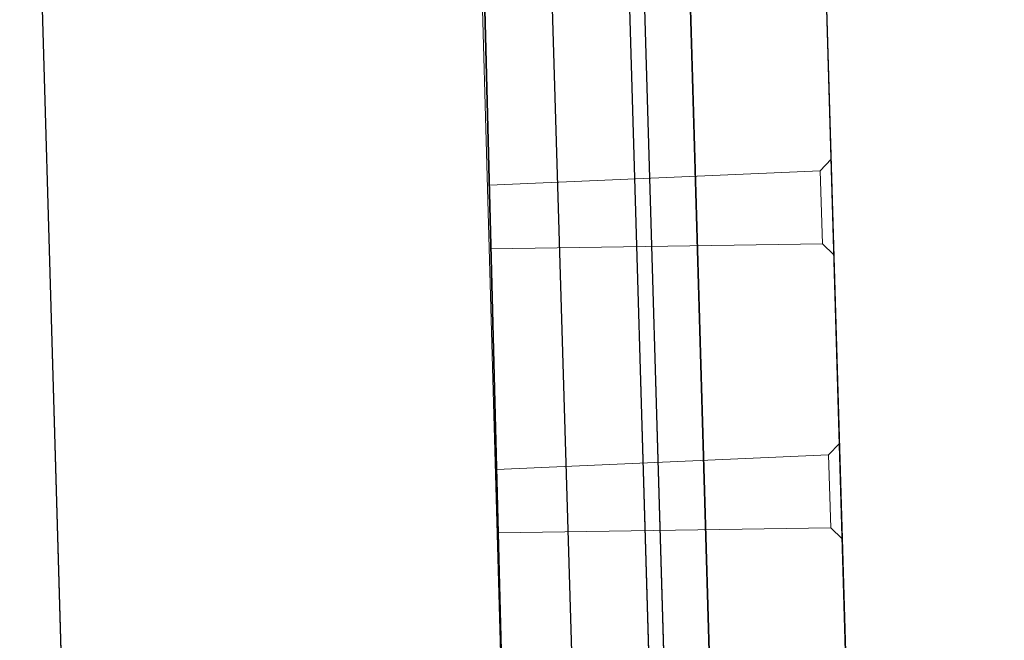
# Model space of a CAD drawing. Header units: metres. Extents: x 232680 to 233262, y 554200 to 554550.
# Tile 123 of 254: x 232760.863 to 232761.296, y 554463.512 to 554463.785. Entities that reach past the tile are written whole.
import ezdxf

# ---------------------------------------------------------------- set-up
doc = ezdxf.new("R2010")
doc.units = ezdxf.units.M
doc.linetypes.add('NLCS-HIDDEN', pattern=[4, 2, -2])
doc.layers.get('Defpoints').update_dxf_attribs({"color": 241})
for name, color, linetype, lineweight in [('ACO constructie 018', 251, 'Continuous', 18), ('ACO constructie 035', 7, 'Continuous', 35), ('N-WE-VH-VERHARDING_ASFALT_DEKLAAG-GD', 7, 'Continuous', 25), ('N-WE-VH-VERHARDING_ASFALT_TUSSENLAAG_1-GD', 7, 'Continuous', 25), ('X-XX-AL-NAP-M', 7, 'Continuous', 18)]:
    doc.layers.add(name, color=color, linetype=linetype, lineweight=lineweight)
doc.styles.add('NLCS-ISO-ANNOTATIEF-T25', font='NLCS-ISO.ttf', dxfattribs={"height": 2.5})
doc.dimstyles.new('NLCS-ANNOTATIEF-T25-PIJL', dxfattribs={"dimtxt": 2.5, "dimasz": 2.5, "dimexe": 2, "dimexo": 2, "dimgap": 0.7, "dimtad": 1, "dimzin": 0, "dimdsep": 46, "dimtxsty": 'NLCS-ISO-ANNOTATIEF-T25', "dimcen": 0, "dimdle": 2, "dimclrd": 256, "dimclre": 256, "dimclrt": 256, "dimazin": 0, "dimtfac": 1, "dimtofl": 0, "dimtmove": 1, "dimatfit": 0, "dimfxl": 2, "dimtfillclr": 254, "dimtolj": 1, "dimtzin": 0, "dimlwd": 13, "dimlwe": 9, "dimarcsym": 0})

# ---------------------------------------------------------------- blocks, each defined once
blk = doc.blocks.new('KT640 (doorsnede)')
at = {"layer": 'ACO constructie 018'}
for p, q in [((0.4165, 0), (0.42147, -0.00497)), ((0.4585, 0), (0.45353, -0.00497)), ((0.5415, 0), (0.54647, -0.00497)), ((0.5835, 0), (0.57853, -0.00497)), ((0.42147, -0.00497), (0.45353, -0.00497)), ((0.4235, -0.15069), (0.42147, -0.00497)), ((0.45149, -0.15081), (0.45353, -0.00497)), ((0.54647, -0.00497), (0.57853, -0.00497)), ((0.54851, -0.15119), (0.54647, -0.00497)), ((0.57649, -0.15131), (0.57853, -0.00497))]:
    blk.add_line(p, q, dxfattribs=at)
at = {"layer": 'ACO constructie 035', "lineweight": 30}
for p, q in [((1, 0), (0, 0)), ((1, -0.08), (0, -0.08)), ((1, -0.08661), (0, -0.08661)), ((1, -0.345), (0, -0.345))]:
    blk.add_line(p, q, dxfattribs=at)
at = {"layer": 'ACO constructie 035', "lineweight": 0}
for p, q in [((1, -0.08), (0, -0.08)), ((1, -0.08661), (0, -0.08661)), ((1, -0.345), (0, -0.345))]:
    blk.add_line(p, q, dxfattribs=at)
at = {"layer": 'ACO constructie 035'}
blk.add_line((1, -0.153), (0, -0.149), dxfattribs=at)
at = {"layer": 'ACO constructie 035', "lineweight": 0, "flags": 128}
blk.add_lwpolyline([(1, -0.153), (0.75, -0.152), (0, -0.151)], dxfattribs=at)
blk = doc.blocks.new('*D20')
at = {"layer": 'Defpoints', "color": 0, "transparency": 16777216}
for p in [(232761.18951, 554464.83829), (232762.03298, 554464.83829), (232761.27495, 554461.83955)]:
    blk.add_point(p, dxfattribs=at)
at = {"layer": 'X-XX-AL-NAP-M', "linetype": 'Continuous', "lineweight": 9, "transparency": 16777216}
for p, q in [((232761.28951, 554464.83829), (232762.13298, 554464.83829)), ((232761.37495, 554461.83955), (232762.13298, 554461.83955))]:
    blk.add_line(p, q, dxfattribs=at)
at = {"layer": 'X-XX-AL-NAP-M', "linetype": 'Continuous', "lineweight": 13, "transparency": 16777216}
blk.add_line((232762.03298, 554461.96455), (232762.03298, 554464.71329), dxfattribs=at)
at = {"layer": 'X-XX-AL-NAP-M', "transparency": 16777216}
for points in [[(232762.01215, 554464.71329), (232762.05381, 554464.71329), (232762.03298, 554464.83829)], [(232762.01215, 554461.96455), (232762.05381, 554461.96455), (232762.03298, 554461.83955)]]:
    blk.add_solid(points, dxfattribs=at)
at = {"layer": 'X-XX-AL-NAP-M', "transparency": 16777216, "insert": (232762.13048, 554463.33892), "char_height": 0.125, "attachment_point": 5, "rotation": 270, "style": 'NLCS-ISO-ANNOTATIEF-T25'}
blk.add_mtext('\\A1;3.00', dxfattribs=at)

msp = doc.modelspace()

# ---------------------------------------------------------------- linework, layer by layer
at = {"layer": 'N-WE-VH-VERHARDING_ASFALT_DEKLAAG-GD', "linetype": 'NLCS-HIDDEN'}
msp.add_lwpolyline([(232761.12693, 554464.83751), (232761.21501, 554461.83926), (232761.27502, 554461.83943), (232761.18694, 554464.83813)], close=True, dxfattribs=at)
at = {"layer": 'N-WE-VH-VERHARDING_ASFALT_TUSSENLAAG_1-GD', "linetype": 'NLCS-HIDDEN'}
msp.add_lwpolyline([(232761.06425, 554464.88735), (232761.15502, 554461.8391), (232761.21501, 554461.83926), (232761.12546, 554464.88751)], close=True, dxfattribs=at)

# ---------------------------------------------------------------- block references
at = {"rotation": 271.6811810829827}
msp.add_blockref('KT640 (doorsnede)', (232761.20743, 554464.14013), dxfattribs=at)

# ---------------------------------------------------------------- dimensions: what is measured, and where the dimension line sits
at = {"layer": 'X-XX-AL-NAP-M'}
dim = msp.add_linear_dim(base=(232762.03298, 554464.83829), p1=(232761.27495, 554461.83955), p2=(232761.18951, 554464.83829), angle=270, dimstyle='NLCS-ANNOTATIEF-T25-PIJL', override={"dimtad": 4, "dimrnd": 0.05}, dxfattribs=at)
dim.commit()
dim.dimension.update_dxf_attribs({"geometry": '*D20', "text_midpoint": (232762.13048, 554463.33892)})

doc.saveas('drawing.dxf')
